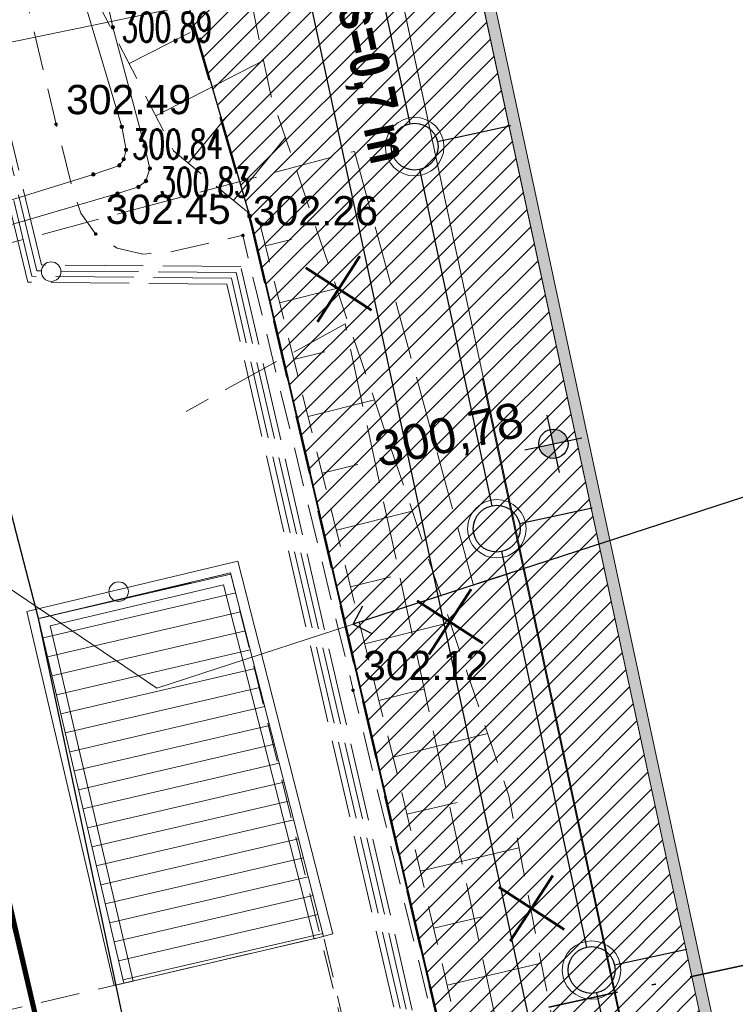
# Model space of a CAD drawing. Header units: metres. Extents: x 6567600 to 13135881, y 5574237 to 11149086.
# Tile 13 of 120: x 6567845 to 6567864, y 5574421 to 5574447. Entities that reach past the tile are written whole.
import ezdxf
from ezdxf.enums import TextEntityAlignment as Align

# ---------------------------------------------------------------- set-up
doc = ezdxf.new("R2010")
doc.units = ezdxf.units.M
for name, pattern in [('zzzxref_260316$0$_MDCP$0$2.0_1.0', [3, 2, -1]), ('zzzxref_260316$0$_MDCP$0$L_0_03', [1, 0.5, -0.5]), ('zzzxref_260316$0$_MDCP$0$L_0_04', [1.5, 1, -0.5]), ('zzzxref_260316$0$_MDCP$0$L_2_50', [2.5, 2, -0.5]), ('zzzxref_260316$0$_MDCP$1$L_0_06', [2, 1.5, -0.5]), ('zzzxref_260316$0$PR1183 Chorzów Metalowców V09_TT$0$Kropki i Kreski', [3.6, 1.8, -0.9, 0, -0.9]), ('zzzxref_260316$0$PR1183 Chorzów Metalowców V09_TT$0$Kropki przerywana 1', [2.5, 1.5, -1])]:
    doc.linetypes.add(name, pattern=pattern)
for name, color, linetype, lineweight in [('zzzxref_260316$0$_MDCP$0$EGB_DzialkaEwidencyjna', 7, 'Continuous', 18), ('zzzxref_260316$0$_MDCP$0$EGB_Klasouzytek', 92, 'Continuous', 18), ('zzzxref_260316$0$_MDCP$0$EGB_KonturUzytkuGruntowego', 92, 'Continuous', 18), ('zzzxref_260316$0$_MDCP$0$EGB_PunktGraniczny', 7, 'Continuous', 18), ('zzzxref_260316$0$_MDCP$0$GES_InneUrzadzeniaTowarzyszace', 7, 'Continuous', 18), ('zzzxref_260316$0$_MDCP$0$GES_InneUrzadzeniaTowarzyszace_P', 7, 'Continuous', 18), ('zzzxref_260316$0$_MDCP$0$GES_PrzewodCieplowniczy', 212, 'Continuous', 18), ('zzzxref_260316$0$_MDCP$0$GES_PrzewodElektroenergetyczny_Projektowany', 7, 'Continuous', 18), ('zzzxref_260316$0$_MDCP$0$GES_PrzewodKanalizacyjny_Projektowany', 7, 'Continuous', 18), ('zzzxref_260316$0$_MDCP$0$GES_Rzedna', 7, 'Continuous', 18), ('zzzxref_260316$0$_MDCP$0$KR_ObiektKarto', 7, 'Continuous', 18), ('zzzxref_260316$0$_MDCP$0$OT_Budowle', 7, 'Continuous', 18), ('zzzxref_260316$0$_MDCP$0$OT_Komunikacja', 7, 'Continuous', 18), ('zzzxref_260316$0$_MDCP$0$OT_Skarpa', 7, 'Continuous', 18), ('zzzxref_260316$0$_MDCP$0$OTRS', 7, 'Continuous', 13), ('zzzxref_260316$0$_MDCP$0$OTRS_O', 7, 'Continuous', 20), ('zzzxref_260316$0$_MDCP$0$Z_GRANICE SPRAWDZONE', 100, 'Continuous', 30), ('zzzxref_260316$0$_MDCP$0$Z_ZAKRES', 214, 'Continuous', 90), ('zzzxref_260316$0$_MDCP$1$GES_PrzewodWodociagowy', 5, 'Continuous', 18), ('zzzxref_260316$0$_MDCP$1$GES_PrzewodWodociagowy_Projektowany', 7, 'Continuous', 18), ('zzzxref_260316$0$_TT_KAN_D', 96, 'Continuous', 25)]:
    doc.layers.add(name, color=color, linetype=linetype, lineweight=lineweight)
for name, color, linetype in [('zzzxref_260316$0$PR1183 Chorzów Metalowców V09_TT$0$01FORMA - PZT - Inne obiekty', 7, 'Continuous'), ('zzzxref_260316$0$PR1183 Chorzów Metalowców V09_TT$0$FORMA - Arch 01 - PZT 0 ZAKRES OPRACOWANIA', 7, 'Continuous'), ('zzzxref_260316$0$PR1183 Chorzów Metalowców V09_TT$0$FORMA - Arch 01 - PZT 1 Strefy', 7, 'Continuous'), ('zzzxref_260316$0$PR1183 Chorzów Metalowców V09_TT$0$FORMA - Arch 01 - PZT 2 Budynki', 7, 'Continuous'), ('zzzxref_260316$0$PR1183 Chorzów Metalowców V09_TT$0$FORMA - Arch 01 - PZT-3 Ukształtowanie terenu', 7, 'Continuous'), ('zzzxref_260316$0$PR1183 Chorzów Metalowców V09_TT$0$FORMA - Arch 01 - PZT-3 Zagospodarowanie', 7, 'Continuous'), ('zzzxref_260316$0$PR1183 Chorzów Metalowców V09_TT$0$FORMA - Arch 01 - PZT-5 Opisy ogólne', 7, 'Continuous'), ('zzzxref_260316$0$PR1183 Chorzów Metalowców V09_TT$0$FORMA - Arch 01 - PZT-5 Opisy ogólne - Opisy szczegółowe', 7, 'Continuous')]:
    doc.layers.add(name, color=color, linetype=linetype)
doc.styles.add('zzzxref_260316$0$$TD_AUDIT_GENERATED_(9E133)', font='simplex.shx')
doc.styles.add('zzzxref_260316$0$$TD_AUDIT_GENERATED_(9E16A)', font='arial.ttf', dxfattribs={"width": 0.9})
doc.styles.add('zzzxref_260316$0$$TD_AUDIT_GENERATED_(B0E6E)', font='arial.ttf')
doc.styles.add('zzzxref_260316$0$$TD_AUDIT_GENERATED_(B0E76)', font='arial.ttf', dxfattribs={"width": 0.8})
doc.linetypes.add('zzzxref_260316$0$_MDCP$0$L_0_29_SHX', pattern='A,0,-0.25,-0.5,-0.5,-0.5,-0.5,-0.5,-0.5,-0.5,-0.5,[2,GML_DCP.shx,S=0.05,R=0,X=0,Y=0],-0.5,[3,GML_DCP.shx,S=0.05,R=0,X=0,Y=0],-0.25', length=5)
doc.linetypes.add('zzzxref_260316$0$PR1183 Chorzów Metalowców V09_TT$0$Symbol (2)', pattern='A,0,[9,PR1183 ChorzĂłw MetalowcĂłw V091.Shx,S=0.007937,R=0,X=0,Y=0],-1,0', length=1)
doc.linetypes.add('zzzxref_260316$0$PR1183 Chorzów Metalowców V09_TT$0$X 1_2', pattern='A,0,[8,PR1183 ChorzĂłw MetalowcĂłw V091.Shx,S=0.039206,R=0,X=0,Y=0],-4.94,0', length=4.94)
pattern_1 = [(45, (0, 1.2501), (-0.265165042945, 0.265165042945), [])]

# ---------------------------------------------------------------- blocks, each defined once
blk = doc.blocks.new('zzzxref_260316$0$_MDCP$0$OTRS')
at = {"layer": 'zzzxref_260316$0$_MDCP$0$OTRS', "color": 0, "lineweight": -3, "const_width": 0.09}
blk.add_lwpolyline([(-0.045, 0, 1), (0.045, 0, 1)], format="xyb", close=True, dxfattribs=at)
at = {"layer": 'zzzxref_260316$0$_MDCP$0$OTRS_O', "color": 0, "style": 'zzzxref_260316$0$$TD_AUDIT_GENERATED_(9E16A)'}
blk.add_attdef('RZEDNA', (0.514, 0.515), '', height=1.5, dxfattribs=at)
blk = doc.blocks.new('zzzxref_260316$0$_MDCP$0$other_SUPS01_02')
at = {"linetype": 'Continuous', "lineweight": 13}
blk.add_hatch(color=0, dxfattribs=at).paths.add_polyline_path([(0, -0.091, 1), (0, 0.091, 1)])
at = {"color": 0, "linetype": 'Continuous', "lineweight": 13}
blk.add_circle((0, 0), 0.0906, dxfattribs=at)
blk = doc.blocks.new('zzzxref_260316$0$_MDCP$0$other_SUPP')
at = {"color": 0, "linetype": 'Continuous', "lineweight": 18}
blk.add_circle((0, 0), 0.5, dxfattribs=at)
blk = doc.blocks.new('zzzxref_260316$0$_MDCP$0$EGPG_N')
at = {"linetype": 'Continuous', "lineweight": 13}
blk.add_hatch(color=0, dxfattribs=at).paths.add_polyline_path([(0, -0.1, 1), (0, 0.1, 1)])
at = {"color": 0, "linetype": 'Continuous', "lineweight": 13}
blk.add_circle((0, 0), 0.1, dxfattribs=at)
blk = doc.blocks.new('zzzxref_260316$0$_MDCP$0$L_0_29_2')
at = {"color": 0, "linetype": 'Continuous', "lineweight": 13, "flags": 128}
blk.add_lwpolyline([(0, 0.5), (0, -0.5)], dxfattribs=at)
blk = doc.blocks.new('zzzxref_260316$0$_MDCP$0$L_0_29_1')
at = {"color": 0, "linetype": 'Continuous', "lineweight": 13, "flags": 128}
blk.add_lwpolyline([(0, -0.5), (0, 0.5)], dxfattribs=at)
blk = doc.blocks.new('zzzxref_260316$0$_MDCP$0$L_0_02_1')
at = {"color": 0}
blk.add_point((0, 0), dxfattribs=at)
blk = doc.blocks.new('zzzxref_260316$0$_MDCP$0$L_0_02_2')
at = {"color": 0}
blk.add_point((0, 0), dxfattribs=at)
blk = doc.blocks.new('zzzxref_260316$0$PR1183 Chorzów Metalowców V09_TT$0$Płaszczyzna odcinająca_1', base_point=(6567847.449, 5574417.53))
at = {"layer": 'zzzxref_260316$0$PR1183 Chorzów Metalowców V09_TT$0$FORMA - Arch 01 - PZT-5 Opisy ogólne', "color": 7, "linetype": 'zzzxref_260316$0$PR1183 Chorzów Metalowców V09_TT$0$Kropki i Kreski', "lineweight": 35}
blk.add_line((6567848.182, 5574417.688), (6567950.708, 5574439.723), dxfattribs=at)
blk = doc.blocks.new('zzzxref_260316$0$PR1183 Chorzów Metalowców V09_TT$0$Koty wysokościowe_29', base_point=(6567859.149, 5574434.449))
at = {"layer": 'zzzxref_260316$0$PR1183 Chorzów Metalowców V09_TT$0$FORMA - Arch 01 - PZT-3 Ukształtowanie terenu', "linetype": 'Continuous', "lineweight": 25}
for points in [[(6567859.149, 5574434.449), (6567859.516, 5574434.528), (6567859.458, 5574434.662), (6567859.353, 5574434.764), (6567859.217, 5574434.818), (6567859.07, 5574434.816)], [(6567859.149, 5574434.449), (6567858.782, 5574434.37), (6567858.84, 5574434.236), (6567858.945, 5574434.134), (6567859.081, 5574434.08), (6567859.228, 5574434.082)]]:
    blk.add_hatch(color=6, dxfattribs=at).paths.add_polyline_path(points)
at = {"layer": 'zzzxref_260316$0$PR1183 Chorzów Metalowców V09_TT$0$FORMA - Arch 01 - PZT-3 Ukształtowanie terenu', "color": 6, "linetype": 'Continuous', "lineweight": 25}
for p, q in [((6567859.307, 5574433.716), (6567858.991, 5574435.182)), ((6567858.416, 5574434.291), (6567859.882, 5574434.606))]:
    blk.add_line(p, q, dxfattribs=at)
blk.add_circle((6567859.149, 5574434.449), 0.375, dxfattribs=at)
at = {"layer": 'zzzxref_260316$0$PR1183 Chorzów Metalowców V09_TT$0$FORMA - Arch 01 - PZT-3 Ukształtowanie terenu', "color": 6, "lineweight": 25, "insert": (6567854.724, 5574433.685), "char_height": 0.9, "attachment_point": 7, "rotation": 12.1296, "style": 'zzzxref_260316$0$$TD_AUDIT_GENERATED_(B0E6E)'}
blk.add_mtext('\\A1;{\\pql;\\fArial|b0|i0|c238|p0;\\W1.000000;300,78}', dxfattribs=at)
blk = doc.blocks.new('zzzxref_260316$0$PR1183 Chorzów Metalowców V09_TT$0$Linia_8', base_point=(6567896.394, 5574443.634))
at = {"layer": 'zzzxref_260316$0$PR1183 Chorzów Metalowców V09_TT$0$01FORMA - PZT - Inne obiekty', "color": 5, "linetype": 'zzzxref_260316$0$PR1183 Chorzów Metalowców V09_TT$0$X 1_2', "lineweight": 25}
blk.add_line((6567896.394, 5574443.634), (6567854.023, 5574429.829), dxfattribs=at)
at = {"layer": 'zzzxref_260316$0$PR1183 Chorzów Metalowców V09_TT$0$01FORMA - PZT - Inne obiekty', "color": 5, "linetype": 'Continuous', "lineweight": 25}
for q in [(6567854.263, 5574430.301), (6567854.495, 5574429.588)]:
    blk.add_line((6567854.023, 5574429.829), q, dxfattribs=at)
blk = doc.blocks.new('zzzxref_260316$0$PR1183 Chorzów Metalowców V09_TT$0$Ściana_1', base_point=(6567856.579, 5574449.269))
at = {"layer": 'zzzxref_260316$0$PR1183 Chorzów Metalowców V09_TT$0$FORMA - Arch 01 - PZT 2 Budynki', "linetype": 'Continuous', "lineweight": 0, "true_color": 0x000000}
blk.add_hatch(color=18, dxfattribs=at).paths.add_polyline_path([(6567872.776, 5574375.332), (6567856.935, 5574449.039), (6567856.642, 5574448.976), (6567872.483, 5574375.269)])
at = {"layer": 'zzzxref_260316$0$PR1183 Chorzów Metalowców V09_TT$0$FORMA - Arch 01 - PZT 2 Budynki', "color": 7, "linetype": 'Continuous', "lineweight": 18, "flags": 128}
for points in [[(6567856.579, 5574449.269), (6567872.546, 5574374.976)], [(6567872.776, 5574375.332), (6567856.935, 5574449.039)]]:
    blk.add_lwpolyline(points, dxfattribs=at)
blk = doc.blocks.new('zzzxref_260316')
at = {"layer": 'zzzxref_260316$0$PR1183 Chorzów Metalowców V09_TT$0$FORMA - Arch 01 - PZT 1 Strefy', "linetype": 'Continuous', "lineweight": 0, "true_color": 0x606060}
h = blk.add_hatch(dxfattribs=at)
h.set_pattern_fill('ANSI31', color=251, scale=3, style=0)
h.set_pattern_definition(pattern_1)
h.paths.add_polyline_path([(6567871.897, 5574369.582), (6567874.014, 5574370.037), (6567873.643, 5574371.762), (6567903.422, 5574378.162), (6567909.835, 5574381.687), (6567906.331, 5574397.99), (6567901.444, 5574396.94), (6567900.638, 5574400.689, 0.414214), (6567899.925, 5574401.149), (6567899.749, 5574401.111), (6567903.66, 5574382.913), (6567879.003, 5574377.614), (6567879.525, 5574375.189), (6567879.51, 5574375.186), (6567873.199, 5574373.83), (6567872.678, 5574376.254), (6567872.546, 5574376.226), (6567856.579, 5574450.519), (6567867.702, 5574452.91), (6567867.644, 5574453.192), (6567854.542, 5574450.478), (6567857.367, 5574437.331), (6567857.331, 5574437.354), (6567866.955, 5574392.574), (6567867.301, 5574390.966), (6567869.023, 5574382.952), (6567871.013, 5574373.692), (6567871.082, 5574373.375), (6567871.526, 5574371.307)])
at = {"layer": 'zzzxref_260316$0$PR1183 Chorzów Metalowców V09_TT$0$FORMA - Arch 01 - PZT 1 Strefy', "linetype": 'Continuous', "lineweight": 0, "true_color": 0x577933}
h = blk.add_hatch(dxfattribs=at)
h.set_pattern_fill('ANSI31', color=77, scale=3, style=0)
h.set_pattern_definition(pattern_1)
h.paths.add_polyline_path([(6567864.17, 5574367.81), (6567871.927, 5574369.589), (6567854.229, 5574451.933), (6567851.221, 5574451.287), (6567848.845, 5574450.177), (6567851.441, 5574441.29), (6567857.873, 5574413.783)])
at = {"layer": 'zzzxref_260316$0$_MDCP$0$EGB_DzialkaEwidencyjna', "linetype": 'Continuous', "lineweight": 18}
for p, q in [((6567849.51, 5574552.26), (6567921.55, 5574569.11)), ((6567921.55, 5574569.11), (6567946.41, 5574443.1)), ((6567830.11, 5574547.72), (6567849.51, 5574552.26)), ((6567829, 5574518.49), (6567830.11, 5574547.72)), ((6567851.37, 5574441.53), (6567829, 5574518.49)), ((6567829.07, 5574518.25), (6567851.3, 5574441.77)), ((6567946.41, 5574443.1), (6567945.87, 5574426.93)), ((6567857.95, 5574413.39), (6567851.37, 5574441.53)), ((6567851.427, 5574441.287), (6567857.893, 5574413.633)), ((6567945.87, 5574426.93), (6567941.78, 5574411.28)), ((6567864.17, 5574367.81), (6567857.95, 5574413.39)), ((6567941.78, 5574411.28), (6567926.87, 5574389.48)), ((6567926.87, 5574389.48), (6567903.73, 5574376.76)), ((6567903.73, 5574376.76), (6567864.17, 5574367.81))]:
    blk.add_line(p, q, dxfattribs=at)
at = {"layer": 'zzzxref_260316$0$_MDCP$0$EGB_Klasouzytek', "lineweight": 18}
for points in [[(6567829, 5574518.49), (6567851.37, 5574441.53)], [(6567903.73, 5574376.76), (6567864.17, 5574367.81), (6567857.95, 5574413.39), (6567851.37, 5574441.53)]]:
    blk.add_lwpolyline(points, dxfattribs=at)
at = {"layer": 'zzzxref_260316$0$_MDCP$0$EGB_KonturUzytkuGruntowego', "linetype": 'zzzxref_260316$0$_MDCP$0$L_0_03', "lineweight": 18, "flags": 128}
blk.add_lwpolyline([(6567903.73, 5574376.76), (6567864.17, 5574367.81), (6567862.49, 5574380.1), (6567857.95, 5574413.39), (6567851.37, 5574441.53), (6567829, 5574518.49), (6567830.11, 5574547.72)], dxfattribs=at)
at = {"layer": 'zzzxref_260316$0$_MDCP$0$EGB_PunktGraniczny'}
blk.add_point((6567851.37, 5574441.53), dxfattribs=at)
at = {"layer": 'zzzxref_260316$0$_MDCP$0$GES_InneUrzadzeniaTowarzyszace', "color": 7, "linetype": 'zzzxref_260316$0$_MDCP$0$L_0_04', "lineweight": 18, "flags": 128}
blk.add_lwpolyline([(6567824.12, 5574416.26), (6567827.3, 5574417.01), (6567834.71, 5574418.75), (6567848.14, 5574421.88), (6567853.26, 5574423.08), (6567854.58, 5574417.42), (6567851.37, 5574416.66), (6567849.43, 5574416.21), (6567849.36, 5574416.5), (6567847.12, 5574416), (6567841.02, 5574414.57), (6567841.09, 5574414.27), (6567837.88, 5574413.52), (6567835.93, 5574413.05), (6567835.86, 5574413.36), (6567830.97, 5574412.22), (6567828.31, 5574411.6), (6567825.37, 5574410.91), (6567822.44, 5574410.23), (6567821.18, 5574415.58)], close=True, dxfattribs=at)
at = {"layer": 'zzzxref_260316$0$_MDCP$0$GES_PrzewodCieplowniczy', "color": 212, "linetype": 'Continuous', "lineweight": 18}
for points in [[(6567818.911, 5574434.436), (6567831.7, 5574438.18), (6567833.19, 5574438.54), (6567845.1, 5574441.9), (6567847.36, 5574442.6), (6567848.03, 5574442.83), (6567848.14, 5574442.99), (6567848.2, 5574443.23), (6567848.09, 5574443.82), (6567847.18, 5574446.88)], [(6567847.7, 5574447.12), (6567847.86, 5574446.37), (6567848.67, 5574443.33), (6567848.81, 5574442.75), (6567848.71, 5574442.43), (6567848.52, 5574442.28), (6567847.98, 5574442.11), (6567845.21, 5574441.3), (6567833.29, 5574437.95), (6567831.92, 5574437.57), (6567819.001, 5574433.809)]]:
    blk.add_lwpolyline(points, dxfattribs=at)
at = {"layer": 'zzzxref_260316$0$_MDCP$0$GES_PrzewodElektroenergetyczny_Projektowany', "color": 1, "linetype": 'zzzxref_260316$0$_MDCP$0$L_2_50', "lineweight": 18}
for points in [[(6567862.97, 5574345.7), (6567860.87, 5574363.89), (6567859.4, 5574369.85), (6567857.55, 5574384.66), (6567852.95, 5574407.66), (6567856.75, 5574413.96), (6567850.78, 5574439.79), (6567845.68, 5574439.84), (6567840.19, 5574462.85)], [(6567863.13, 5574345.65), (6567861.02, 5574363.92), (6567859.55, 5574369.88), (6567857.7, 5574384.68), (6567853.11, 5574407.63), (6567856.91, 5574413.93), (6567850.9, 5574439.94), (6567845.79, 5574439.99), (6567840.33, 5574462.89)], [(6567863.28, 5574345.6), (6567861.17, 5574363.95), (6567859.7, 5574369.91), (6567857.85, 5574384.71), (6567853.27, 5574407.6), (6567857.07, 5574413.91), (6567851.02, 5574440.09), (6567845.91, 5574440.13), (6567840.48, 5574462.92)], [(6567863.44, 5574345.55), (6567861.32, 5574363.97), (6567859.85, 5574369.93), (6567858, 5574384.73), (6567853.42, 5574407.58), (6567857.22, 5574413.88), (6567851.14, 5574440.24), (6567846.03, 5574440.28), (6567840.62, 5574462.96)]]:
    blk.add_lwpolyline(points, dxfattribs=at)
at = {"layer": 'zzzxref_260316$0$_MDCP$0$GES_PrzewodKanalizacyjny_Projektowany', "color": 36, "linetype": 'zzzxref_260316$0$_MDCP$1$L_0_06', "lineweight": 18}
blk.add_lwpolyline([(6567823.812, 5574400.465), (6567860.28, 5574407.79), (6567858.51, 5574417.11), (6567853.81, 5574438.77), (6567849.74, 5574436.53)], dxfattribs=at)
at = {"layer": 'zzzxref_260316$0$_MDCP$0$KR_ObiektKarto', "linetype": 'Continuous', "lineweight": 18, "flags": 128}
for points in [[(6567848.276, 5574445.437), (6567849.842, 5574446.238)], [(6567848.959, 5574444.102), (6567851.724, 5574445.516)], [(6567849.795, 5574442.89), (6567850.784, 5574444.085)], [(6567850.951, 5574441.933), (6567852.283, 5574443.543)], [(6567851.773, 5574440.767), (6567852.442, 5574440.934)], [(6567852.136, 5574439.312), (6567853.596, 5574439.676)], [(6567852.499, 5574437.856), (6567853.29, 5574438.054)], [(6567852.862, 5574436.401), (6567854.564, 5574436.826)], [(6567853.225, 5574434.946), (6567854.137, 5574435.173)], [(6567853.588, 5574433.49), (6567855.532, 5574433.975)], [(6567850.887, 5574432.363), (6567845.96, 5574431.22)], [(6567853.952, 5574432.035), (6567854.984, 5574432.292)], [(6567851.011, 5574431.878), (6567846.074, 5574430.73)], [(6567851.135, 5574431.394), (6567846.188, 5574430.243)], [(6567854.315, 5574430.579), (6567856.5, 5574431.125)], [(6567851.259, 5574430.909), (6567846.302, 5574429.756)], [(6567851.382, 5574430.425), (6567846.415, 5574429.269)], [(6567851.506, 5574429.94), (6567846.529, 5574428.783)], [(6567851.63, 5574429.456), (6567846.643, 5574428.296)], [(6567854.678, 5574429.124), (6567855.831, 5574429.412)], [(6567851.754, 5574428.971), (6567846.756, 5574427.809)], [(6567851.878, 5574428.487), (6567846.87, 5574427.322)], [(6567855.041, 5574427.669), (6567857.469, 5574428.274)], [(6567852.002, 5574428.002), (6567846.984, 5574426.835)], [(6567852.126, 5574427.518), (6567847.097, 5574426.348)], [(6567852.249, 5574427.033), (6567847.211, 5574425.861)], [(6567852.373, 5574426.548), (6567847.324, 5574425.374)], [(6567855.396, 5574426.211), (6567856.68, 5574426.513)], [(6567852.497, 5574426.064), (6567847.438, 5574424.887)], [(6567852.621, 5574425.579), (6567847.552, 5574424.4)], [(6567855.739, 5574424.751), (6567858.268, 5574425.345)], [(6567852.745, 5574425.095), (6567847.665, 5574423.913)], [(6567852.869, 5574424.61), (6567847.779, 5574423.427)], [(6567852.993, 5574424.126), (6567847.893, 5574422.94)], [(6567853.117, 5574423.641), (6567848.006, 5574422.453)], [(6567856.082, 5574423.291), (6567857.318, 5574423.581)], [(6567853.24, 5574423.157), (6567848.12, 5574421.966)], [(6567856.425, 5574421.831), (6567858.838, 5574422.398)]]:
    blk.add_lwpolyline(points, dxfattribs=at)
at = {"layer": 'zzzxref_260316$0$_MDCP$0$OT_Budowle', "linetype": 'Continuous', "lineweight": 18}
for p, q in [((6567845.66, 5574431.406), (6567851.061, 5574432.69)), ((6567851.061, 5574432.69), (6567853.502, 5574423.142)), ((6567846.26, 5574431.034), (6567850.699, 5574432.09)), ((6567850.699, 5574432.09), (6567853.018, 5574423.018)), ((6567847.897, 5574421.823), (6567845.66, 5574431.406)), ((6567848.383, 5574421.937), (6567846.26, 5574431.034))]:
    blk.add_line(p, q, dxfattribs=at)
at = {"layer": 'zzzxref_260316$0$_MDCP$0$OT_Budowle', "linetype": 'zzzxref_260316$0$_MDCP$0$L_0_29_SHX', "lineweight": 18}
for p, q in [((6567845.96, 5574431.22), (6567850.88, 5574432.39)), ((6567850.88, 5574432.39), (6567853.26, 5574423.08)), ((6567848.14, 5574421.88), (6567845.96, 5574431.22))]:
    blk.add_line(p, q, dxfattribs=at)
at = {"layer": 'zzzxref_260316$0$_MDCP$0$OT_Komunikacja', "color": 7, "linetype": 'Continuous', "lineweight": 25, "flags": 128}
blk.add_lwpolyline([(6567856.09, 5574372.83), (6567857, 5574372.9), (6567856.31, 5574378.9), (6567855.79, 5574382.87), (6567855.18, 5574386.83), (6567854.51, 5574390.76), (6567853.78, 5574394.71), (6567853.05, 5574398.63), (6567852.19, 5574402.6), (6567849.76, 5574413.26), (6567845.96, 5574431.22), (6567840.92, 5574450.67)], dxfattribs=at)
at = {"layer": 'zzzxref_260316$0$_MDCP$0$OT_Komunikacja', "color": 7, "linetype": 'zzzxref_260316$0$_MDCP$0$L_0_04', "lineweight": 18, "flags": 128}
blk.add_lwpolyline([(6567947.515, 5574455.698), (6567948.396, 5574450.424), (6567948.648, 5574448.732), (6567948.975, 5574446.476), (6567949.265, 5574444.281), (6567949.478, 5574440.508), (6567949.478, 5574438.827), (6567949.548, 5574436.345), (6567949.466, 5574434.494), (6567949.331, 5574431.506), (6567949.013, 5574428.567), (6567948.397, 5574424.452), (6567947.845, 5574421.592), (6567946.958, 5574417.848), (6567946.194, 5574415.206), (6567944.955, 5574411.463), (6567944.22, 5574409.565), (6567943.335, 5574407.431), (6567941.896, 5574404.446), (6567940.723, 5574402.331), (6567939.781, 5574400.677), (6567938.516, 5574398.665), (6567936.744, 5574396.084), (6567934.465, 5574393.243), (6567932.327, 5574390.844), (6567928.971, 5574387.543), (6567926.7, 5574385.54), (6567925.032, 5574384.195), (6567923.337, 5574382.935), (6567920.797, 5574381.179), (6567917.606, 5574379.366), (6567914.527, 5574377.737), (6567911.816, 5574376.502), (6567909.558, 5574375.579), (6567907.269, 5574374.816), (6567903.606, 5574373.672), (6567899.382, 5574372.528), (6567894.891, 5574371.274), (6567878.894, 5574366.917), (6567867.949, 5574363.87), (6567863.154, 5574362.61), (6567857.11, 5574361.35), (6567856.863, 5574364.456), (6567856.582, 5574368.039), (6567856.09, 5574372.83), (6567857, 5574372.9), (6567856.31, 5574378.9), (6567855.79, 5574382.87), (6567855.18, 5574386.83), (6567854.51, 5574390.76), (6567853.78, 5574394.71), (6567853.05, 5574398.63), (6567852.19, 5574402.6), (6567849.76, 5574413.26), (6567849.89, 5574414.22), (6567851.83, 5574414.67), (6567851.37, 5574416.66), (6567854.58, 5574417.42), (6567850.88, 5574432.39), (6567845.96, 5574431.22), (6567840.92, 5574450.67), (6567838.96, 5574456.25), (6567831.07, 5574490.06), (6567830.27, 5574495.98), (6567829, 5574501.83), (6567827.92, 5574506.7), (6567826.86, 5574511.56), (6567826.08, 5574515.52), (6567825.4, 5574519.47), (6567824.95, 5574522.44), (6567824.5, 5574526.43), (6567824.25, 5574529.43), (6567824.08, 5574532.42), (6567824.01, 5574536.4), (6567824.25, 5574539.41), (6567825.44, 5574545.29), (6567826.09, 5574547.18), (6567826.92, 5574548.98), (6567827.87, 5574550.71), (6567829, 5574552.37), (6567849.24, 5574556.86), (6567847.84, 5574562.43), (6567850.42, 5574563.07), (6567851, 5574562.82), (6567857.08, 5574558.64), (6567878.36, 5574563.51), (6567907.32, 5574570.28), (6567907.73, 5574567.88), (6567878.94, 5574561.2), (6567857.62, 5574556.33), (6567833.07, 5574550.68), (6567832.17, 5574550.48), (6567830.79, 5574549.8), (6567829.67, 5574548.79), (6567828.68, 5574547.02), (6567827.68, 5574544.22), (6567827.06, 5574541.37), (6567826.61, 5574538.33), (6567826.47, 5574535.3), (6567826.62, 5574531.27), (6567826.93, 5574527.32), (6567827.29, 5574523.8), (6567827.81, 5574520.34), (6567828.64, 5574515.44), (6567829.22, 5574512.47), (6567831.34, 5574502.7), (6567832, 5574502.04), (6567832.86, 5574501.86), (6567835.48, 5574490.39), (6567838.69, 5574476.72), (6567840.94, 5574477.22), (6567842.1, 5574472.29), (6567839.84, 5574471.76), (6567843.24, 5574457.14), (6567846.41, 5574443.89), (6567846.82, 5574442.27), (6567847.04, 5574441.61), (6567847.42, 5574441.08), (6567847.97, 5574440.71), (6567848.63, 5574440.56), (6567849.32, 5574440.61), (6567851.19, 5574441.04), (6567854.02, 5574429.39), (6567857.72, 5574414.07), (6567855.38, 5574413.53), (6567854.43, 5574412.7), (6567853.63, 5574411.68), (6567853.17, 5574410.72), (6567853.12, 5574409.71), (6567854.26, 5574404.84), (6567855.51, 5574399), (6567857.01, 5574391.2), (6567857.79, 5574386.18), (6567858.35, 5574382.21), (6567859.02, 5574377.27), (6567859.909, 5574368.887), (6567860.055, 5574367.78), (6567860.402, 5574366.895), (6567861.348, 5574365.757), (6567862.743, 5574365.112), (6567863.812, 5574364.983), (6567864.873, 5574365.082), (6567875.385, 5574368.045), (6567887.169, 5574371.344), (6567894.86, 5574373.433), (6567904.193, 5574375.979), (6567909.986, 5574377.842), (6567913.714, 5574379.575), (6567916.29, 5574380.93), (6567919.833, 5574382.929), (6567921.94, 5574384.465), (6567924.837, 5574386.597), (6567926.974, 5574388.488), (6567928.91, 5574390.273), (6567932.797, 5574394.443), (6567936.263, 5574399.014), (6567938.789, 5574403.047), (6567940.719, 5574406.619), (6567942.6, 5574410.97), (6567944.237, 5574415.951), (6567945.095, 5574418.932), (6567946.005, 5574422.667), (6567946.916, 5574428.255), (6567947.357, 5574433.537), (6567947.446, 5574438.626), (6567947.184, 5574444.294), (6567946.685, 5574448.233), (6567946.054, 5574452.175), (6567945.029, 5574458.386), (6567942.856, 5574469.729), (6567945.871, 5574465.435)], close=True, dxfattribs=at)
at = {"layer": 'zzzxref_260316$0$_MDCP$0$OT_Komunikacja', "color": 7, "linetype": 'Continuous', "lineweight": 35}
blk.add_lwpolyline([(6567825.64, 5574507.36), (6567848.98, 5574407.6), (6567849.55, 5574405.16), (6567850.09, 5574402.71), (6567850.6, 5574400.27), (6567851.1, 5574397.82), (6567851.58, 5574395.37), (6567852.04, 5574392.91), (6567852.48, 5574390.43), (6567852.89, 5574387.97), (6567853.29, 5574385.49), (6567853.67, 5574383.03), (6567854.02, 5574380.55), (6567854.35, 5574378.08), (6567854.66, 5574375.6), (6567854.97, 5574373.1), (6567855.23, 5574370.61), (6567855.48, 5574368.14), (6567855.71, 5574365.66), (6567855.92, 5574363.17), (6567856.1, 5574360.65), (6567856.28, 5574358.16)], dxfattribs=at)
at = {"layer": 'zzzxref_260316$0$_MDCP$0$OT_Komunikacja', "color": 7, "linetype": 'Continuous', "lineweight": 18, "flags": 128}
blk.add_lwpolyline([(6567845.96, 5574431.22), (6567850.88, 5574432.39), (6567853.26, 5574423.08), (6567848.14, 5574421.88)], close=True, dxfattribs=at)
at = {"layer": 'zzzxref_260316$0$_MDCP$0$OT_Skarpa', "color": 7, "linetype": 'zzzxref_260316$0$_MDCP$0$L_0_04', "lineweight": 18, "flags": 128}
blk.add_lwpolyline([(6567836.9, 5574495.68), (6567838.52, 5574491.11), (6567840.59, 5574480.86), (6567843.46, 5574480.36), (6567848.13, 5574462.83), (6567851.9, 5574444.67), (6567858.01, 5574426.68), (6567860.79, 5574412.31), (6567856.48, 5574410.59), (6567857.58, 5574403.57), (6567859.68, 5574394.97), (6567860.62, 5574385.5), (6567861.58, 5574370.45), (6567862.01, 5574368.01), (6567863.53, 5574367.38), (6567863.13, 5574366), (6567861.59, 5574366.75), (6567860.54, 5574368.19), (6567859.27, 5574379.76), (6567857.79, 5574389.9), (6567858.03, 5574392), (6567857.57, 5574394.08), (6567856.6, 5574396.01), (6567853.99, 5574408.75), (6567853.94, 5574410.45), (6567854.9, 5574412.03), (6567856.04, 5574412.96), (6567858.35, 5574413.64), (6567855.26, 5574426.79), (6567851.62, 5574441.38), (6567849.42, 5574443.2), (6567847.4, 5574447.15), (6567844.89, 5574462.43), (6567841.18, 5574478.32), (6567838.55, 5574479.72), (6567836.83, 5574487.4), (6567833.76, 5574501.75)], close=True, dxfattribs=at)
at = {"layer": 'zzzxref_260316$0$_MDCP$0$Z_GRANICE SPRAWDZONE', "linetype": 'ByBlock', "flags": 128}
blk.add_lwpolyline([(6567830.11, 5574547.72), (6567849.531, 5574552.262), (6567921.55, 5574569.11), (6567946.41, 5574443.1), (6567945.87, 5574426.93), (6567941.769, 5574411.258), (6567926.87, 5574389.48), (6567903.73, 5574376.76), (6567864.17, 5574367.81), (6567857.95, 5574413.39), (6567851.37, 5574441.53), (6567829, 5574518.49), (6567830.11, 5574547.72)], dxfattribs=at)
at = {"layer": 'zzzxref_260316$0$_MDCP$0$Z_ZAKRES', "linetype": 'zzzxref_260316$0$_MDCP$0$2.0_1.0', "lineweight": 140, "ltscale": 3}
blk.add_lwpolyline([(6567820.407, 5574555.719), (6567847.232, 5574561.997), (6567929.356, 5574581.206), (6567956.443, 5574443.911), (6567955.827, 5574425.481), (6567951.015, 5574407.07), (6567933.777, 5574381.866), (6567907.312, 5574367.318), (6567855.739, 5574355.65), (6567852.582, 5574378.747), (6567848.105, 5574411.572), (6567841.693, 5574438.994), (6567818.946, 5574517.253)], close=True, dxfattribs=at)
at = {"layer": 'zzzxref_260316$0$_MDCP$1$GES_PrzewodWodociagowy', "color": 5, "linetype": 'Continuous', "lineweight": 18}
blk.add_lwpolyline([(6567818.054, 5574440.375), (6567892.06, 5574455.65), (6567958.853, 5574454.349)], dxfattribs=at)
at = {"layer": 'zzzxref_260316$0$_MDCP$1$GES_PrzewodWodociagowy', "color": 5, "linetype": 'Continuous', "lineweight": 18, "flags": 128}
for points in [[(6567848.987, 5574429.438), (6567896.394, 5574444.884), (6567911.585, 5574448.06)], [(6567840.2, 5574435.385), (6567848.987, 5574429.438)]]:
    blk.add_lwpolyline(points, dxfattribs=at)
at = {"layer": 'zzzxref_260316$0$_MDCP$1$GES_PrzewodWodociagowy_Projektowany', "color": 5, "linetype": 'zzzxref_260316$0$_MDCP$1$L_0_06', "lineweight": 18}
blk.add_lwpolyline([(6567818.999, 5574433.824), (6567848.16, 5574441.63), (6567854.05, 5574443.19), (6567857.1, 5574432.08), (6567858.03, 5574432.38)], dxfattribs=at)
at = {"layer": 'zzzxref_260316$0$_TT_KAN_D'}
for points in [[(6567854.407, 5574448.839), (6567855.469, 5574443.898)], [(6567858.058, 5574443.841), (6567856.181, 5574443.438)], [(6567855.721, 5574442.725), (6567857.572, 5574434.111)], [(6567860.141, 5574434.049), (6567858.285, 5574433.651)], [(6567857.824, 5574432.938), (6567860.002, 5574422.806)], [(6567862.571, 5574422.744), (6567860.714, 5574422.345)], [(6567860.254, 5574421.633), (6567862.453, 5574411.4)]]:
    blk.add_lwpolyline(points, dxfattribs=at)
at = {"layer": 'zzzxref_260316$0$_TT_KAN_D', "lineweight": 13}
for centre in [(6567855.595, 5574443.311), (6567857.698, 5574433.524), (6567860.128, 5574422.219)]:
    blk.add_circle(centre, 0.75, dxfattribs=at)
at = {"layer": 'zzzxref_260316$0$_TT_KAN_D', "lineweight": 30}
for centre in [(6567855.595, 5574443.311), (6567857.698, 5574433.524), (6567860.128, 5574422.219)]:
    blk.add_circle(centre, 0.6, dxfattribs=at)
at = {"layer": 'zzzxref_260316$0$PR1183 Chorzów Metalowców V09_TT$0$FORMA - Arch 01 - PZT 0 ZAKRES OPRACOWANIA', "color": 1, "linetype": 'zzzxref_260316$0$PR1183 Chorzów Metalowców V09_TT$0$Kropki przerywana 1', "lineweight": 50}
for p, q in [((6567829, 5574518.49), (6567851.427, 5574441.287)), ((6567851.427, 5574441.287), (6567857.893, 5574413.634))]:
    blk.add_line(p, q, dxfattribs=at)
at = {"layer": 'zzzxref_260316$0$PR1183 Chorzów Metalowców V09_TT$0$FORMA - Arch 01 - PZT 1 Strefy', "color": 71, "linetype": 'Continuous', "lineweight": 13, "true_color": 0xaff266}
for p, q in [((6567871.927, 5574369.589), (6567854.229, 5574451.933)), ((6567848.845, 5574450.177), (6567851.441, 5574441.29)), ((6567851.441, 5574441.29), (6567857.873, 5574413.783))]:
    blk.add_line(p, q, dxfattribs=at)
at = {"layer": 'zzzxref_260316$0$PR1183 Chorzów Metalowców V09_TT$0$FORMA - Arch 01 - PZT 1 Strefy', "color": 9, "linetype": 'Continuous', "lineweight": 13}
for p, q in [((6567854.542, 5574450.478), (6567857.367, 5574437.331)), ((6567872.546, 5574376.226), (6567856.579, 5574450.519)), ((6567857.331, 5574437.354), (6567866.955, 5574392.574)), ((6567857.367, 5574437.331), (6567857.331, 5574437.354))]:
    blk.add_line(p, q, dxfattribs=at)
at = {"layer": 'zzzxref_260316$0$PR1183 Chorzów Metalowców V09_TT$0$FORMA - Arch 01 - PZT 1 Strefy', "color": 254, "linetype": 'Continuous', "lineweight": 0, "true_color": 0xe3cfb5}
blk.add_line((6567856.579, 5574450.519), (6567872.546, 5574376.226), dxfattribs=at)
at = {"layer": 'zzzxref_260316$0$PR1183 Chorzów Metalowców V09_TT$0$FORMA - Arch 01 - PZT-3 Zagospodarowanie', "color": 7, "linetype": 'Continuous', "lineweight": 18}
blk.add_line((6567848.555, 5574478.334), (6567869.039, 5574383.023), dxfattribs=at)
at = {"layer": 'zzzxref_260316$0$PR1183 Chorzów Metalowców V09_TT$0$FORMA - Arch 01 - PZT-3 Zagospodarowanie', "color": 7, "linetype": 'Continuous', "lineweight": 50}
for p, q in [((6567854.192, 5574440.503), (6567853.107, 5574438.823)), ((6567852.81, 5574440.206), (6567854.489, 5574439.12)), ((6567857.042, 5574431.977), (6567855.957, 5574430.298)), ((6567855.66, 5574431.68), (6567857.34, 5574430.595)), ((6567859.131, 5574424.641), (6567858.045, 5574422.962)), ((6567857.748, 5574424.344), (6567859.428, 5574423.259))]:
    blk.add_line(p, q, dxfattribs=at)
at = {"layer": 'zzzxref_260316$0$PR1183 Chorzów Metalowców V09_TT$0$FORMA - Arch 01 - PZT-3 Zagospodarowanie', "color": 7, "linetype": 'zzzxref_260316$0$PR1183 Chorzów Metalowców V09_TT$0$Symbol (2)', "lineweight": 25, "flags": 128}
blk.add_lwpolyline([(6567860.373, 5574412.373), (6567854.086, 5574441.625), (6567851.987, 5574451.391)], dxfattribs=at)
at = {"layer": 'zzzxref_260316$0$_MDCP$0$EGB_DzialkaEwidencyjna', "linetype": 'Continuous', "xscale": 0.5, "yscale": 0.5, "zscale": 0.5}
for name, rotation in [('zzzxref_260316$0$_MDCP$0$L_0_02_1', 283.1600000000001), ('zzzxref_260316$0$_MDCP$0$L_0_02_2', 106.21)]:
    blk.add_blockref(name, (6567851.37, 5574441.53), dxfattribs=dict(at, rotation=rotation))
at = {"layer": 'zzzxref_260316$0$_MDCP$0$EGB_PunktGraniczny', "linetype": 'Continuous', "xscale": 0.5, "yscale": 0.5, "zscale": 0.5}
blk.add_blockref('zzzxref_260316$0$_MDCP$0$EGPG_N', (6567851.37, 5574441.53), dxfattribs=at)
at = {"layer": 'zzzxref_260316$0$_MDCP$0$GES_InneUrzadzeniaTowarzyszace_P', "linetype": 'Continuous', "xscale": 0.5, "yscale": 0.5, "zscale": 0.5}
for p in [(6567846.28, 5574440.109), (6567848.009, 5574431.913)]:
    blk.add_blockref('zzzxref_260316$0$_MDCP$0$other_SUPP', p, dxfattribs=at)
at = {"layer": 'zzzxref_260316$0$_MDCP$0$GES_Rzedna', "color": 212, "linetype": 'Continuous', "xscale": 0.5, "yscale": 0.5, "zscale": 0.5}
for p in [(6567847.86, 5574446.37), (6567848.09, 5574443.82), (6567848.2, 5574443.23), (6567848.67, 5574443.33), (6567848.14, 5574442.99), (6567848.03, 5574442.83), (6567848.81, 5574442.75), (6567847.36, 5574442.6), (6567848.71, 5574442.43), (6567847.98, 5574442.11), (6567848.52, 5574442.28)]:
    blk.add_blockref('zzzxref_260316$0$_MDCP$0$other_SUPS01_02', p, dxfattribs=at)
at = {"layer": 'zzzxref_260316$0$_MDCP$0$OT_Budowle', "color": 7, "linetype": 'Continuous', "xscale": 0.5, "yscale": 0.5, "zscale": 0.5}
for name, p, rotation in [('zzzxref_260316$0$_MDCP$0$L_0_29_2', (6567853.26, 5574423.08), 104.34), ('zzzxref_260316$0$_MDCP$0$L_0_29_1', (6567848.14, 5574421.88), 103.14)]:
    blk.add_blockref(name, p, dxfattribs=dict(at, rotation=rotation))
at = {"layer": 'zzzxref_260316$0$_MDCP$0$OTRS', "xscale": 0.5, "yscale": 0.5, "zscale": 0.5}
for p, values in [((6567846.406, 5574443.885, 302.491), {'RZEDNA': '302.49'}), ((6567847.42, 5574441.075, 302.448), {'RZEDNA': '302.45'}), ((6567851.194, 5574441.036, 302.258), {'RZEDNA': '302.26'}), ((6567854.017, 5574429.387, 302.121), {'RZEDNA': '302.12'})]:
    blk.add_blockref('zzzxref_260316$0$_MDCP$0$OTRS', p, dxfattribs=at).add_auto_attribs(values)
at = {"layer": 'zzzxref_260316$0$PR1183 Chorzów Metalowców V09_TT$0$01FORMA - PZT - Inne obiekty', "color": 5, "linetype": 'zzzxref_260316$0$PR1183 Chorzów Metalowców V09_TT$0$X 1_2', "lineweight": 25}
blk.add_blockref('zzzxref_260316$0$PR1183 Chorzów Metalowców V09_TT$0$Linia_8', (6567896.394, 5574444.884), dxfattribs=at)
at = {"layer": 'zzzxref_260316$0$PR1183 Chorzów Metalowców V09_TT$0$FORMA - Arch 01 - PZT 2 Budynki', "color": 7, "lineweight": 18}
blk.add_blockref('zzzxref_260316$0$PR1183 Chorzów Metalowców V09_TT$0$Ściana_1', (6567856.579, 5574450.519), dxfattribs=at)
at = {"layer": 'zzzxref_260316$0$PR1183 Chorzów Metalowców V09_TT$0$FORMA - Arch 01 - PZT-3 Ukształtowanie terenu', "color": 6, "lineweight": 25}
blk.add_blockref('zzzxref_260316$0$PR1183 Chorzów Metalowców V09_TT$0$Koty wysokościowe_29', (6567859.149, 5574435.699), dxfattribs=at)
at = {"layer": 'zzzxref_260316$0$PR1183 Chorzów Metalowców V09_TT$0$FORMA - Arch 01 - PZT-5 Opisy ogólne', "color": 7, "lineweight": 35}
blk.add_blockref('zzzxref_260316$0$PR1183 Chorzów Metalowców V09_TT$0$Płaszczyzna odcinająca_1', (6567847.449, 5574418.78), dxfattribs=at)
at = {"layer": 'zzzxref_260316$0$_MDCP$0$GES_Rzedna', "color": 212, "lineweight": 15, "style": 'zzzxref_260316$0$$TD_AUDIT_GENERATED_(9E133)', "width": 0.66}
for s, p in [('300.89', (6567848.085, 5574446.37)), ('300.84', (6567848.351, 5574443.378)), ('300.83', (6567849.057, 5574442.401))]:
    blk.add_text(s, height=0.75, dxfattribs=at).set_placement(p, align=Align.MIDDLE_LEFT)
at = {"layer": 'zzzxref_260316$0$PR1183 Chorzów Metalowców V09_TT$0$FORMA - Arch 01 - PZT-5 Opisy ogólne - Opisy szczegółowe', "color": 154, "linetype": 'Continuous', "lineweight": 13, "insert": (6567853.264, 5574447.48), "char_height": 1, "attachment_point": 7, "rotation": 282.027, "style": 'zzzxref_260316$0$$TD_AUDIT_GENERATED_(B0E76)'}
blk.add_mtext('\\A1;{\\pql;\\fArial|b1|i0|c238|p0;\\W0.800000;hs=0,\\fArial|b1|i0|c238|p0;\\W0.800000;7\\fArial|b1|i0|c238|p0;\\W0.800000; m}', dxfattribs=at)

msp = doc.modelspace()

# ---------------------------------------------------------------- block references
at = {"ltscale": 0.5}
msp.add_blockref('zzzxref_260316', (0, 0), dxfattribs=at)

doc.saveas('drawing.dxf')
